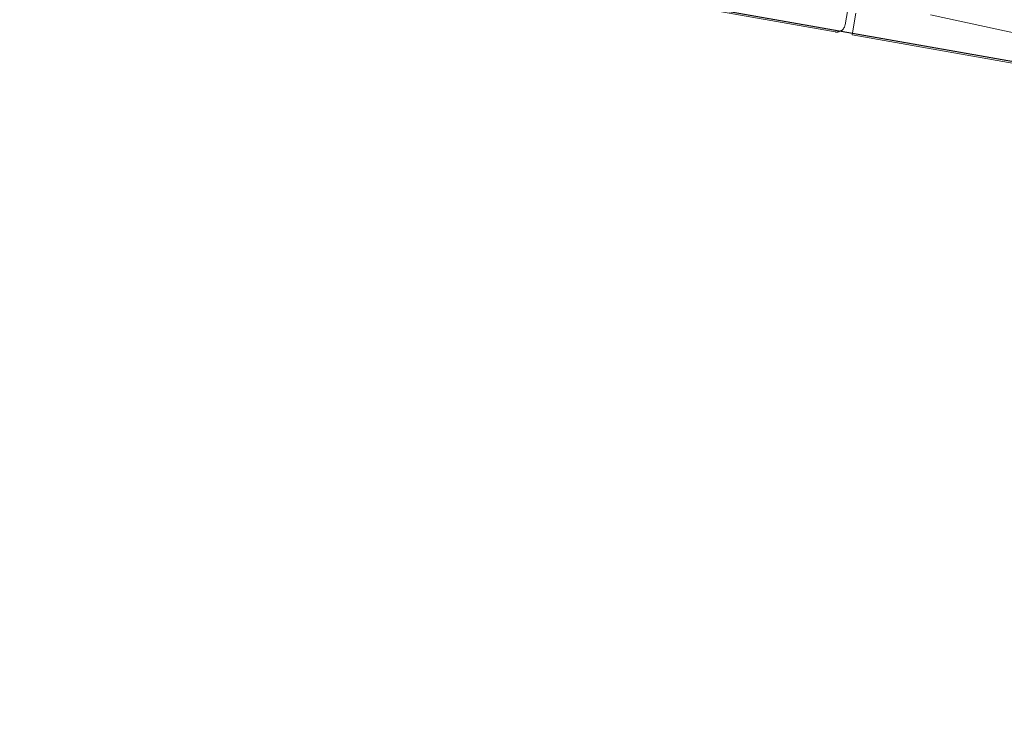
# Model space of a CAD drawing. Header units: metres. Extents: x 63115 to 703450, y -261936 to -53969.
# Tile 42 of 256: x 159271 to 159329, y -143894 to -143852. Entities that reach past the tile are written whole.
import ezdxf

# ---------------------------------------------------------------- set-up
doc = ezdxf.new("R2010")
doc.units = ezdxf.units.M
doc.layers.add('_01Hulplijnen', color=6, linetype='Continuous', plot=False)
for name, color, linetype in [('_02Binnenwanden', 2, 'Continuous'), ('_03-PROJECTION', 1, 'Continuous'), ('LAYER98', 7, 'Continuous')]:
    doc.layers.add(name, color=color, linetype=linetype)

# ---------------------------------------------------------------- blocks, each defined once
blk = doc.blocks.new('ruit_950x8')
at = {"layer": '_01Hulplijnen'}
blk.add_lwpolyline([(0, 0), (950, 0), (950, 8), (0, 8)], close=True, dxfattribs=at)
blk = doc.blocks.new('*U163')
at = {"layer": 'LAYER98', "color": 7, "linetype": 'Continuous', "lineweight": 9}
for points in [[(896.835, -4.316), (896.835, -0.316)], [(892.059, -2.871), (881.253, -3.3)], [(896.335, -4.816), (896.335, -3.526)], [(897.335, -4.816), (897.307, -4.815), (897.28, -4.813), (897.253, -4.809), (897.227, -4.804), (897.201, -4.797), (897.174, -4.789), (897.149, -4.78), (897.125, -4.769), (897.1, -4.757), (897.077, -4.744), (897.053, -4.729), (897.032, -4.714), (897.01, -4.697), (896.991, -4.679), (896.971, -4.659), (896.954, -4.639), (896.936, -4.618), (896.92, -4.596), (896.906, -4.573), (896.892, -4.55), (896.88, -4.526), (896.87, -4.501), (896.861, -4.475), (896.852, -4.449), (896.846, -4.423), (896.84, -4.396), (896.837, -4.37), (896.835, -4.343), (896.835, -4.316)], [(875.335, -4.816), (896.335, -4.816)], [(972.335, -4.816), (897.335, -4.816)]]:
    blk.add_lwpolyline(points, dxfattribs=at)
blk = doc.blocks.new('pui_02')
at = {"layer": '_03-PROJECTION', "xscale": -0.9999999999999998, "rotation": 350.0000000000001}
for name, p in [('*U163', (-1896.035, -2745.599)), ('ruit_950x8', (-1896.761, -2750.268))]:
    blk.add_blockref(name, p, dxfattribs=at)

msp = doc.modelspace()

# ---------------------------------------------------------------- block references
at = {"layer": '_02Binnenwanden'}
msp.add_blockref('pui_02', (162099.369, -141258.61), dxfattribs=at)

doc.saveas('drawing.dxf')
